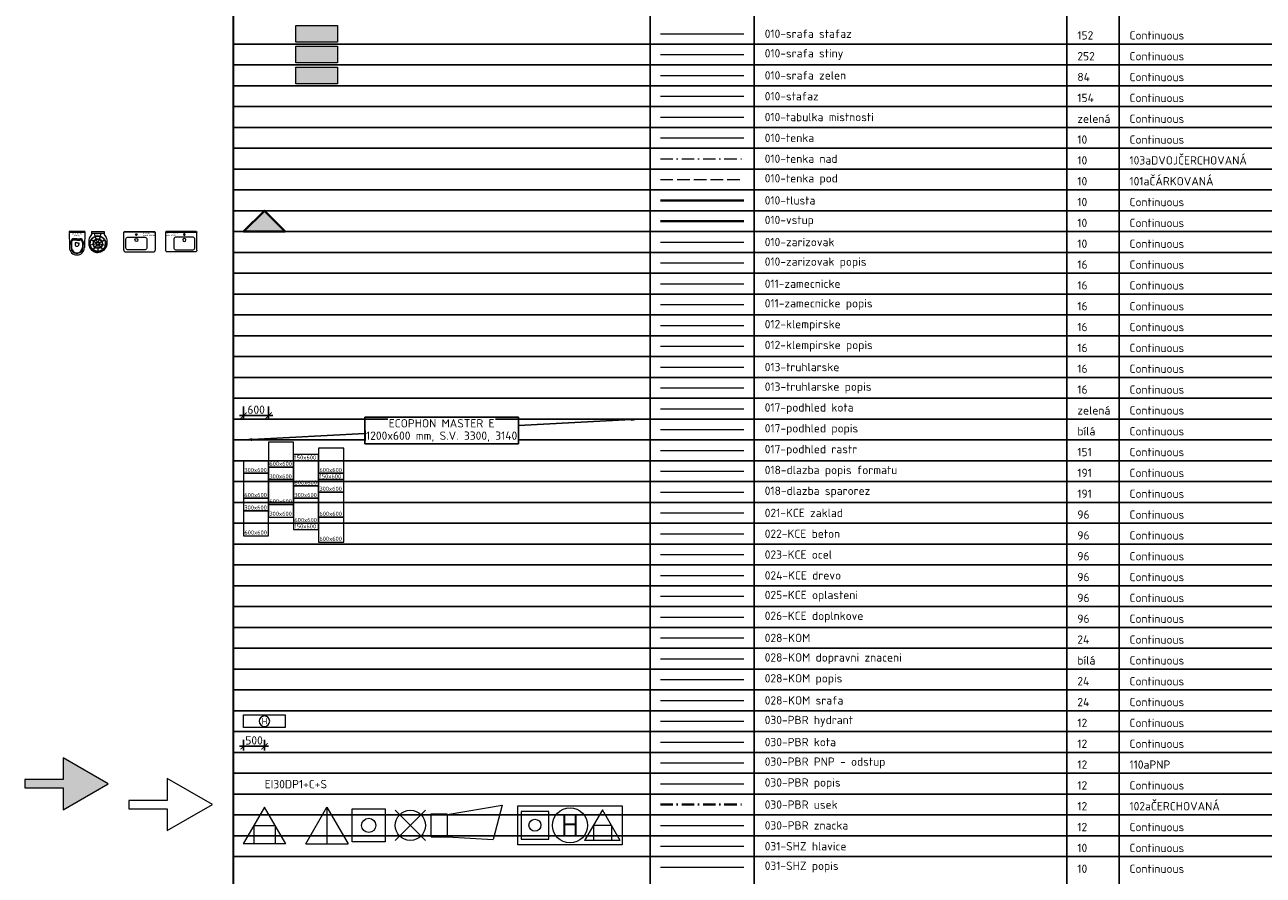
# Model space of a CAD drawing. Header units: millimetres. Extents: x -15250 to 1651995, y -140807 to 78716.
# Tile 29 of 45: x -15250 to 14459, y -36696 to -16285. Entities that reach past the tile are written whole.
import ezdxf

# ---------------------------------------------------------------- set-up
doc = ezdxf.new("R2010")
doc.units = ezdxf.units.MM
doc.header["$LTSCALE"] = 100
doc.header["$PDMODE"] = 3
doc.header["$PDSIZE"] = 150
doc.linetypes.add('0101aČÁRKOVANÁ', pattern=[4, 3, -1])
doc.linetypes.add('0102aČERCHOVANÁ', pattern=[5.1, 3, -1, 0.1, -1])
doc.layers.get('Defpoints').update_dxf_attribs({"lineweight": 9})
for name, color, linetype, lineweight, transparency in [('010-srafa stafaz', 152, 'Continuous', 9, 0.5), ('010-srafa stiny', 252, 'Continuous', 9, 0.5), ('010-srafa zelen', 84, 'Continuous', 9, 0.5)]:
    doc.layers.add(name, color=color, linetype=linetype, lineweight=lineweight, transparency=transparency)
for name, color, linetype, lineweight in [('010-stafaz', 154, 'Continuous', 9), ('010-tabulka mistnosti', 3, 'Continuous', 9), ('010-tenka', 10, 'Continuous', 15), ('010-tenka nad', 10, '0102aČERCHOVANÁ', 15), ('010-tenka pod', 10, '0101aČÁRKOVANÁ', 15), ('010-tlusta', 10, 'Continuous', 40), ('010-vstup', 10, 'Continuous', 40), ('010-zarizovak', 10, 'Continuous', 9), ('010-zarizovak popis', 16, 'Continuous', 9), ('011-zamecnicke', 16, 'Continuous', 15), ('011-zamecnicke popis', 16, 'Continuous', 9), ('012-klempirske', 12, 'Continuous', 15), ('012-klempirske popis', 3, 'Continuous', 9), ('013-truhlarske', 12, 'Continuous', 15), ('013-truhlarske popis', 16, 'Continuous', 9), ('017-podhled kota', 3, 'Continuous', 9), ('017-podhled popis', 7, 'Continuous', 9), ('017-podhled rastr', 151, 'Continuous', 15), ('018-dlazba popis formatu', 191, 'Continuous', 9), ('018-dlazba sparorez', 191, 'Continuous', 15), ('021-KCE zaklad', 96, 'Continuous', 15), ('022-KCE beton', 96, 'Continuous', 15), ('023-KCE ocel', 170, 'Continuous', 15), ('024-KCE drevo', 96, 'Continuous', 15), ('025-KCE oplasteni', 96, 'Continuous', 15), ('026-KCE doplnkove', 96, 'Continuous', 15), ('028-KOM', 24, 'Continuous', 15), ('028-KOM dorpavni zmaceni', 7, 'Continuous', 15), ('028-KOM popis', 24, 'Continuous', 9), ('028-KOM srafa', 24, 'Continuous', 9), ('030-PBR hydrant', 12, 'Continuous', 15), ('030-PBR kota', 12, 'Continuous', 9), ('030-PBR PNP - odstup', 12, '0110aPNP', 15), ('030-PBR popis', 12, 'Continuous', 9), ('030-PBR usek', 12, '0102aČERCHOVANÁ', 40), ('030-PBR znacka', 12, 'Continuous', 15), ('031-SHZ hlavice', 10, 'Continuous', 15), ('031-SHZ popis', 10, 'Continuous', 15)]:
    doc.layers.add(name, color=color, linetype=linetype, lineweight=lineweight)
doc.styles.add('ISOCPEUR', font='isocpeur.ttf')
doc.styles.get("Standard").update_dxf_attribs({"font": 'isocpeur.ttf'})
doc.linetypes.add('0110aPNP', pattern='A,6,-1,["PNP",Standard,S=2.5,R=0,X=0,Y=-1],-6,6', length=19)
doc.dimstyles.new('100b', dxfattribs={"dimscale": 100, "dimtxt": 2, "dimasz": 2, "dimexe": 1, "dimexo": 1, "dimgap": 1, "dimtad": 1, "dimdec": 0, "dimrnd": 1, "dimzin": 0, "dimdsep": 46, "dimtxsty": 'Standard', "dimblk": 'ARCHTICK', "dimcen": -0.09, "dimdle": 1, "dimclrd": 256, "dimclre": 256, "dimclrt": 3, "dimadec": 0, "dimazin": 0, "dimtfac": 1, "dimtdec": 0, "dimtix": 1, "dimtmove": 2, "dimatfit": 3, "dimfxl": 1, "dimtolj": 1, "dimtzin": 0, "dimarcsym": 0})
doc.dimstyles.new('TSUNAMI_100', dxfattribs={"dimscale": 100, "dimtxt": 2, "dimasz": 1.5, "dimexe": 1, "dimexo": 2, "dimgap": 0.4, "dimtad": 1, "dimdec": 0, "dimrnd": 5, "dimzin": 0, "dimtxsty": 'ISOCPEUR', "dimblk1": 'ARCHTICK', "dimblk2": 'ARCHTICK', "dimsah": 1, "dimcen": 0.09, "dimdle": 1, "dimclrd": 256, "dimclre": 256, "dimclrt": 256, "dimadec": 0, "dimazin": 0, "dimtfac": 1, "dimtdec": 0, "dimtix": 1, "dimtmove": 1, "dimatfit": 3, "dimfxlon": 1, "dimtfill": 1, "dimtolj": 1, "dimtzin": 0, "dimarcsym": 0})

# ---------------------------------------------------------------- blocks, each defined once
blk = doc.blocks.new('*D35')
at = {"layer": '017-podhled popis', "lineweight": -2, "transparency": 16777216}
for p, q in [((-700, -25761), (-3410, -25903)), ((-9800, -26239), (-7090, -26097))]:
    blk.add_line(p, q, dxfattribs=at)
at = {"layer": '017-podhled popis', "transparency": 16777216}
for points in [[(-701, -25727), (-698, -25794), (-500, -25750)], [(-9802, -26206), (-9799, -26273), (-10000, -26250)]]:
    blk.add_solid(points, dxfattribs=at)
at = {"layer": 'Defpoints', "color": 0, "transparency": 16777216}
for p in [(-500, -25750), (-500, -25750), (-10000, -26250)]:
    blk.add_point(p, dxfattribs=at)
at = {"layer": '017-podhled popis', "transparency": 16777216, "insert": (-5250, -25850), "char_height": 200, "attachment_point": 5, "bg_fill": 3, "box_fill_scale": 1.1, "bg_fill_color": 256, "bg_fill_true_color": 13158600, "bg_fill_transparency": 0}
blk.add_mtext('\\A1;ECOPHON MASTER E', dxfattribs=at)
at = {"layer": '017-podhled popis', "lineweight": -2, "transparency": 16777216}
blk.add_line((-3410, -25700), (-7090, -25700), dxfattribs=at)
at = {"layer": '017-podhled popis', "transparency": 16777216, "insert": (-5250, -26170), "char_height": 200, "attachment_point": 5, "bg_fill": 3, "box_fill_scale": 1.1, "bg_fill_color": 256, "bg_fill_true_color": 13158600, "bg_fill_transparency": 0}
blk.add_mtext('\\A1;1200x600 mm, S.V. 3300, 3140', dxfattribs=at)
at = {"layer": '017-podhled popis', "lineweight": -2, "transparency": 16777216}
for p, q in [((-7090, -25700), (-7090, -26340)), ((-3410, -26340), (-3410, -25700)), ((-7090, -26340), (-3410, -26340))]:
    blk.add_line(p, q, dxfattribs=at)
blk = doc.blocks.new('_ARCHTICK')
at = {"color": 0, "linetype": 'ByBlock', "const_width": 0.15}
blk.add_lwpolyline([(-0.5, -0.5), (0.5, 0.5)], dxfattribs=at)
blk = doc.blocks.new('*D36')
at = {"layer": '017-podhled kota', "lineweight": -2, "transparency": 16777216}
for p, q in [((-10000, -25450), (-10000, -25762)), ((-9400, -25450), (-9400, -25762)), ((-10100, -25662), (-9300, -25662))]:
    blk.add_line(p, q, dxfattribs=at)
at = {"layer": 'Defpoints', "color": 0, "transparency": 16777216}
for p in [(-10000, -25250), (-9400, -25250)]:
    blk.add_point(p, dxfattribs=at)
at = {"layer": '017-podhled kota', "lineweight": -2, "transparency": 16777216, "xscale": 150, "yscale": 150, "zscale": 150, "rotation": 180}
blk.add_blockref('_ARCHTICK', (-10000, -25662), dxfattribs=at)
at = {"layer": '017-podhled kota', "lineweight": -2, "transparency": 16777216, "xscale": 150, "yscale": 150, "zscale": 150}
blk.add_blockref('_ARCHTICK', (-9400, -25662), dxfattribs=at)
at = {"layer": '017-podhled kota', "transparency": 16777216, "insert": (-9700, -25522), "char_height": 200, "attachment_point": 5, "style": 'ISOCPEUR', "bg_fill": 3, "box_fill_scale": 1.1, "bg_fill_color": 256, "bg_fill_true_color": 13158600, "bg_fill_transparency": 0}
blk.add_mtext('\\A1;600', dxfattribs=at)
at = {"layer": 'Defpoints', "color": 0, "transparency": 16777216}
blk.add_point((-9400, -25662), dxfattribs=at)
blk = doc.blocks.new('hydrant')
blk.add_circle((0, 0), 250)
at = {"insert": (0, 0), "char_height": 300, "attachment_point": 5}
blk.add_mtext_dynamic_manual_height_columns('H', width=177.5, gutter_width=12.5, heights=[0], dxfattribs=at)
blk = doc.blocks.new('*D37')
at = {"layer": '030-PBR kota', "lineweight": -2, "transparency": 16777216}
for p, q in [((-10000, -33450), (-10000, -33700)), ((-9500, -33450), (-9500, -33700)), ((-10100, -33600), (-9400, -33600))]:
    blk.add_line(p, q, dxfattribs=at)
at = {"layer": '030-PBR kota', "lineweight": -2, "transparency": 16777216, "xscale": 150, "yscale": 150, "zscale": 150, "rotation": 180}
blk.add_blockref('_ARCHTICK', (-10000, -33600), dxfattribs=at)
at = {"layer": '030-PBR kota', "lineweight": -2, "transparency": 16777216, "xscale": 150, "yscale": 150, "zscale": 150}
blk.add_blockref('_ARCHTICK', (-9500, -33600), dxfattribs=at)
at = {"layer": '030-PBR kota', "transparency": 16777216, "insert": (-9750, -33460), "char_height": 200, "attachment_point": 5, "style": 'ISOCPEUR', "bg_fill": 3, "box_fill_scale": 1.1, "bg_fill_color": 256, "bg_fill_true_color": 13158600, "bg_fill_transparency": 0}
blk.add_mtext('\\A1;500', dxfattribs=at)
at = {"layer": 'Defpoints', "color": 0, "transparency": 16777216}
for p in [(-10000, -33250), (-9500, -33250), (-9500, -33600)]:
    blk.add_point(p, dxfattribs=at)
blk = doc.blocks.new('Tlačítko EPS')
at = {"color": 0}
for p, q in [((-198, -198), (-198, 198)), ((-198, 198), (198, 198)), ((198, 198), (198, -198)), ((198, -198), (-198, -198))]:
    blk.add_line(p, q, dxfattribs=at)
blk.add_circle((0, 0), 84.9, dxfattribs=at)
blk = doc.blocks.new('sirena')
at = {"color": 0}
for p, q in [((193, 131), (853, 243)), ((853, 243), (745, -168)), ((0, -138), (0, 138)), ((0, 138), (193, 138)), ((193, 131), (193, -138)), ((0, -138), (193, -138)), ((193, -138), (745, -168))]:
    blk.add_line(p, q, dxfattribs=at)
blk = doc.blocks.new('Nouzové osvětlení')
at = {"color": 0}
for p, q in [((182, 182), (-182, -182)), ((182, -182), (-182, 182))]:
    blk.add_line(p, q, dxfattribs=at)
blk.add_circle((0, 0), 181, dxfattribs=at)
blk = doc.blocks.new('PHP snehovy')
at = {"color": 0}
for p, q in [((-255, -441), (0, 0)), ((0, 0), (255, -441)), ((0, 0), (0, -441)), ((-255, -441), (255, -441))]:
    blk.add_line(p, q, dxfattribs=at)
blk = doc.blocks.new('PHP práškový')
at = {"color": 0}
for p, q in [((-255, -441), (0, 0)), ((0, 0), (255, -441)), ((-127, -221), (-127, -441)), ((127, -221), (-127, -221)), ((127, -221), (127, -441)), ((-255, -441), (255, -441))]:
    blk.add_line(p, q, dxfattribs=at)
blk = doc.blocks.new('montana')
for p, q in [((77, 806), (77, 142)), ((742, 806), (77, 806)), ((742, 142), (742, 806)), ((2029, 845), (1601, 104)), ((2457, 104), (2029, 845)), ((1815, 474), (1815, 104)), ((1815, 474), (2243, 474)), ((2243, 474), (2243, 104)), ((77, 142), (742, 142)), ((2457, 104), (1601, 104))]:
    blk.add_line(p, q)
blk.add_lwpolyline([(2504, 0), (0, 0), (0, 939), (2504, 939)], close=True)
for centre, radius in [((409, 474), 143), ((1252, 469), 420)]:
    blk.add_circle(centre, radius)
at = {"insert": (1252, 469), "char_height": 500, "attachment_point": 5}
blk.add_mtext_dynamic_manual_height_columns('H', width=346.97, gutter_width=12.5, heights=[0], dxfattribs=at)
blk = doc.blocks.new('JIKA Cubito asym 75')
at = {"color": 0, "linetype": 'ByBlock', "lineweight": -2}
for p, q in [((375, -12), (-375, -12)), ((-335, -485), (335, -485))]:
    blk.add_line(p, q, dxfattribs=at)
for points in [[(-363, 0), (363, 0)], [(-375, -445), (-375, -12)], [(375, -12), (375, -445)]]:
    blk.add_lwpolyline(points, dxfattribs=at)
blk.add_lwpolyline([(-325, -395), (-325, -175, -0.414214), (-285, -135), (135, -135, -0.414214), (175, -175), (175, -395, -0.414214), (135, -435), (-285, -435, -0.414214)], format="xyb", close=True, dxfattribs=at)
for centre, radius in [((-75, -200), 35.1), ((-75, -70), 20.5), ((-75, -70), 17.5)]:
    blk.add_circle(centre, radius, dxfattribs=at)
for centre, radius, start, end in [((-363, -12), 12, 90, 180), ((363, -12), 12, 360, 90), ((-335, -445), 40, 179.9999, 270), ((335, -445), 40, 270, 0.0001)]:
    blk.add_arc(centre, radius, start, end, dxfattribs=at)
blk = doc.blocks.new('WC Jika Mio')
at = {"color": 0, "linetype": 'ByBlock', "lineweight": -2}
for p, q in [((-187, 0), (-180, -383)), ((187, 0), (-187, 0)), ((-180, 0), (-180, -23)), ((187, 0), (180, -383)), ((180, 0), (180, -23)), ((180, -23), (-180, -23)), ((-145, -247), (-143, -383)), ((-132, -262), (-130, -382)), ((0, -201), (-72, -201)), ((0, -170), (-69, -170)), ((-45, -269), (-45, -306)), ((0, -268), (-44, -268)), ((0, -170), (69, -170)), ((0, -201), (72, -201)), ((0, -268), (44, -268)), ((45, -269), (45, -306)), ((132, -262), (130, -382)), ((145, -247), (143, -383))]:
    blk.add_line(p, q, dxfattribs=at)
for centre, radius, start, end in [((-69, -246), 76, 90, 181.0487), ((-72, -261), 60, 90, 180.5216), ((-44, -269), 1, 90, 180), ((44, -269), 1, 0, 90), ((69, -246), 76, 358.9513, 90), ((72, -261), 60, 359.4784, 90), ((0, -380), 180, 180, 270), ((0, -380), 143, 180, 270), ((0, -380), 130, 180, 270), ((0, -306), 45.4, 180, 270), ((0, -306), 45.4, 270, 0), ((0, -380), 143, 270, 0), ((0, -380), 130, 270, 0), ((0, -380), 180, 270, 0)]:
    blk.add_arc(centre, radius, start, end, dxfattribs=at)
blk = doc.blocks.new('vylevka JIKA Mira 851049')
at = {"color": 0, "linetype": 'ByBlock', "lineweight": -2}
for p, q in [((-32, -295, 3), (-186, -322, 3)), ((-28, -273, 3), (-163, -195, 3)), ((-63, -117, 3), (-73, -57, 26)), ((-11, -259, 3), (-63, -117, 3)), ((11, -259, 3), (63, -117, 3)), ((28, -273, 3), (163, -195, 3)), ((32, -295, 3), (186, -322, 3)), ((63, -117, 3), (73, -57, 26)), ((151, -1, 0), (151, -2, -2)), ((-21, -315, 3), (-121, -434, 3)), ((0, -322, 3), (0, -478, 3)), ((21, -315, 3), (121, -434, 3))]:
    blk.add_line(p, q, dxfattribs=at)
for points, elevation in [([(-150, 0), (-151, -2), (-152, -10), (-151, -28), (-150, -45), (-150, -57), (-153, -68), (-167, -89), (-184, -113), (-198, -140), (-208, -167), (-214, -195), (-217, -220), (-218, -240), (-218, -257), (-217, -274), (-217, -292), (-215, -309), (-213, -325), (-210, -342), (-203, -362), (-190, -388), (-172, -416), (-149, -442), (-122, -463), (-93, -480), (-63, -491), (-31, -497), (0, -499)], -1), ([(150, 0), (151, -2), (152, -10), (151, -28), (150, -45), (150, -57), (153, -68), (167, -89), (184, -113), (198, -140), (208, -167), (214, -195), (217, -220), (218, -240), (218, -257), (217, -274), (217, -292), (215, -309), (213, -325), (210, -342), (203, -362), (190, -388), (172, -416), (149, -442), (122, -463), (93, -480), (63, -491), (31, -497), (0, -499)], -1), ([(-151, -34), (150, -34)], -3), ([(151, -2), (152, -10)], -2)]:
    blk.add_lwpolyline(points, dxfattribs=dict(at, elevation=elevation))
blk.add_lwpolyline([(-150, 0), (150, 0)], dxfattribs=at)
for radius in [189, 180, 115, 107, 41, 32.8]:
    blk.add_circle((0, -289, 3), radius, dxfattribs=at)

msp = doc.modelspace()

# ---------------------------------------------------------------- hatches: boundary and pattern name
at = {"layer": '010-srafa stafaz'}
h = msp.add_hatch(color=256, dxfattribs=at)
h.dxf.hatch_style = 1
h.paths.add_polyline_path([(-8750, -16300), (-7750, -16300), (-7750, -16700), (-8750, -16700)])
at = {"layer": '010-srafa stiny'}
h = msp.add_hatch(color=256, dxfattribs=at)
h.dxf.hatch_style = 1
h.paths.add_polyline_path([(-8750, -16800), (-7750, -16800), (-7750, -17200), (-8750, -17200)])
at = {"layer": '010-srafa zelen'}
h = msp.add_hatch(color=256, dxfattribs=at)
h.dxf.hatch_style = 1
h.paths.add_polyline_path([(-8750, -17300), (-7750, -17300), (-7750, -17700), (-8750, -17700)])
at = {"layer": '010-vstup', "ltscale": 25}
h = msp.add_hatch(color=256, dxfattribs=at)
h.dxf.hatch_style = 1
h.paths.add_polyline_path([(-9000, -21250), (-9500, -20750), (-10000, -21250)])
at = {"layer": '030-PBR znacka'}
h = msp.add_hatch(color=256, dxfattribs=at)
h.dxf.hatch_style = 1
h.paths.add_polyline_path([(-15250, -34600), (-14332.5, -34600), (-14332.5, -35125), (-13250, -34500), (-14332.5, -33875), (-14332.5, -34400), (-15250, -34400)])

# ---------------------------------------------------------------- linework, layer by layer
at = {"lineweight": 30}
msp.add_line((-10250, 750), (-10250, -140250), dxfattribs=at)
for p, q in [((-250, 750), (-250, -140250)), ((2250, 750), (2250, -140250)), ((9750, 750), (9750, -140250)), ((11000, 750), (11000, -140250)), ((-10250, -16750), (32000, -16750)), ((-10250, -17250), (32000, -17250)), ((-10250, -17750), (32000, -17750)), ((-10250, -18250), (32000, -18250)), ((-10250, -18750), (32000, -18750)), ((-10250, -19250), (32000, -19250)), ((-10250, -19750), (32000, -19750)), ((-10250, -20250), (32000, -20250)), ((-10250, -20750), (32000, -20750)), ((-10250, -21250), (32000, -21250)), ((-10250, -21750), (32000, -21750)), ((-10250, -22250), (32000, -22250)), ((-10250, -22750), (32000, -22750)), ((-10250, -23250), (32000, -23250)), ((-10250, -23750), (32000, -23750)), ((-10250, -24250), (32000, -24250)), ((-10250, -24750), (32000, -24750)), ((-10250, -25250), (32000, -25250)), ((-10250, -25750), (32000, -25750)), ((-10250, -26250), (32000, -26250)), ((-10250, -26750), (32000, -26750)), ((-10250, -27250), (32000, -27250)), ((-10250, -27750), (32000, -27750)), ((-10250, -28250), (32000, -28250)), ((-10250, -28750), (32000, -28750)), ((-10250, -29250), (32000, -29250)), ((-10250, -29750), (32000, -29750)), ((-10250, -30250), (32000, -30250)), ((-10250, -30750), (32000, -30750)), ((-10250, -31250), (32000, -31250)), ((-10250, -31750), (32000, -31750)), ((-10250, -32250), (32000, -32250)), ((-10250, -32750), (32000, -32750)), ((-10250, -33250), (32000, -33250)), ((-10250, -33750), (32000, -33750)), ((-10250, -34250), (32000, -34250)), ((-10250, -34750), (32000, -34750)), ((-10250, -35250), (32000, -35250)), ((-10250, -35750), (32000, -35750)), ((-10250, -36250), (32000, -36250))]:
    msp.add_line(p, q)
at = {"layer": '010-srafa stafaz'}
msp.add_lwpolyline([(-8750, -16300), (-7750, -16300), (-7750, -16700), (-8750, -16700)], close=True, dxfattribs=at)
msp.add_lwpolyline([(0, -16500), (2000, -16500)], dxfattribs=at)
at = {"layer": '010-srafa stiny'}
msp.add_lwpolyline([(-8750, -16800), (-7750, -16800), (-7750, -17200), (-8750, -17200)], close=True, dxfattribs=at)
msp.add_lwpolyline([(0, -17000), (2000, -17000)], dxfattribs=at)
at = {"layer": '010-srafa zelen'}
msp.add_lwpolyline([(-8750, -17300), (-7750, -17300), (-7750, -17700), (-8750, -17700)], close=True, dxfattribs=at)
msp.add_lwpolyline([(0, -17500), (2000, -17500)], dxfattribs=at)
at = {"layer": '010-stafaz'}
msp.add_lwpolyline([(0, -18000), (2000, -18000)], dxfattribs=at)
at = {"layer": '010-tabulka mistnosti'}
msp.add_lwpolyline([(0, -18500), (2000, -18500)], dxfattribs=at)
at = {"layer": '010-tenka'}
msp.add_lwpolyline([(0, -19000), (2000, -19000)], dxfattribs=at)
at = {"layer": '010-tenka nad'}
msp.add_lwpolyline([(0, -19500), (2000, -19500)], dxfattribs=at)
at = {"layer": '010-tenka pod'}
msp.add_lwpolyline([(0, -20000), (2000, -20000)], dxfattribs=at)
at = {"layer": '010-tlusta'}
msp.add_lwpolyline([(0, -20500), (2000, -20500)], dxfattribs=at)
at = {"layer": '010-vstup', "ltscale": 25}
msp.add_lwpolyline([(-9000, -21250), (-9500, -20750), (-10000, -21250)], close=True, dxfattribs=at)
at = {"layer": '010-vstup'}
msp.add_lwpolyline([(0, -21000), (2000, -21000)], dxfattribs=at)
at = {"layer": '010-zarizovak'}
msp.add_lwpolyline([(0, -21500), (2000, -21500)], dxfattribs=at)
at = {"layer": '010-zarizovak popis'}
msp.add_lwpolyline([(0, -22000), (2000, -22000)], dxfattribs=at)
at = {"layer": '011-zamecnicke'}
msp.add_lwpolyline([(0, -22500), (2000, -22500)], dxfattribs=at)
at = {"layer": '011-zamecnicke popis'}
msp.add_lwpolyline([(0, -23000), (2000, -23000)], dxfattribs=at)
at = {"layer": '012-klempirske'}
msp.add_lwpolyline([(0, -23500), (2000, -23500)], dxfattribs=at)
at = {"layer": '012-klempirske popis'}
msp.add_lwpolyline([(0, -24000), (2000, -24000)], dxfattribs=at)
at = {"layer": '013-truhlarske'}
msp.add_lwpolyline([(0, -24500), (2000, -24500)], dxfattribs=at)
at = {"layer": '013-truhlarske popis'}
msp.add_lwpolyline([(0, -25000), (2000, -25000)], dxfattribs=at)
at = {"layer": '017-podhled kota'}
msp.add_lwpolyline([(0, -25500), (2000, -25500)], dxfattribs=at)
at = {"layer": '017-podhled popis'}
msp.add_lwpolyline([(0, -26000), (2000, -26000)], dxfattribs=at)
at = {"layer": '017-podhled rastr'}
msp.add_lwpolyline([(0, -26500), (2000, -26500)], dxfattribs=at)
at = {"layer": '018-dlazba popis formatu'}
msp.add_lwpolyline([(0, -27000), (2000, -27000)], dxfattribs=at)
at = {"layer": '018-dlazba sparorez'}
for points in [[(-9400, -27800), (-8800, -27800), (-8800, -27200), (-9400, -27200)], [(-8200, -27500), (-7600, -27500), (-7600, -27200), (-8200, -27200)], [(-8800, -27650), (-8200, -27650), (-8200, -27350), (-8800, -27350)], [(-8200, -28100), (-7600, -28100), (-7600, -27500), (-8200, -27500)], [(-10000, -27950), (-9400, -27950), (-9400, -27650), (-10000, -27650)], [(-9400, -28100), (-8800, -28100), (-8800, -27800), (-9400, -27800)], [(-8800, -28250), (-8200, -28250), (-8200, -27650), (-8800, -27650)], [(-10000, -28550), (-9400, -28550), (-9400, -27950), (-10000, -27950)], [(-8200, -28700), (-7600, -28700), (-7600, -28100), (-8200, -28100)], [(-8800, -28400), (-8200, -28400), (-8200, -28250), (-8800, -28250)]]:
    msp.add_lwpolyline(points, close=True, dxfattribs=at)
msp.add_lwpolyline([(0, -27500), (2000, -27500)], dxfattribs=at)
at = {"layer": '021-KCE zaklad'}
msp.add_lwpolyline([(0, -28000), (2000, -28000)], dxfattribs=at)
at = {"layer": '022-KCE beton'}
msp.add_lwpolyline([(0, -28500), (2000, -28500)], dxfattribs=at)
at = {"layer": '023-KCE ocel'}
msp.add_lwpolyline([(0, -29000), (2000, -29000)], dxfattribs=at)
at = {"layer": '024-KCE drevo'}
msp.add_lwpolyline([(0, -29500), (2000, -29500)], dxfattribs=at)
at = {"layer": '025-KCE oplasteni'}
msp.add_lwpolyline([(0, -30000), (2000, -30000)], dxfattribs=at)
at = {"layer": '026-KCE doplnkove'}
msp.add_lwpolyline([(0, -30500), (2000, -30500)], dxfattribs=at)
at = {"layer": '028-KOM'}
msp.add_lwpolyline([(0, -31000), (2000, -31000)], dxfattribs=at)
at = {"layer": '028-KOM dorpavni zmaceni'}
msp.add_lwpolyline([(0, -31500), (2000, -31500)], dxfattribs=at)
at = {"layer": '028-KOM popis'}
msp.add_lwpolyline([(0, -32000), (2000, -32000)], dxfattribs=at)
at = {"layer": '028-KOM srafa'}
msp.add_lwpolyline([(0, -32500), (2000, -32500)], dxfattribs=at)
at = {"layer": '030-PBR hydrant'}
msp.add_lwpolyline([(-9000, -32850), (-9000, -33150), (-10000, -33150), (-10000, -32850)], close=True, dxfattribs=at)
msp.add_lwpolyline([(0, -33000), (2000, -33000)], dxfattribs=at)
at = {"layer": '030-PBR kota'}
msp.add_lwpolyline([(0, -33500), (2000, -33500)], dxfattribs=at)
at = {"layer": '030-PBR PNP - odstup'}
msp.add_lwpolyline([(0, -34000), (2000, -34000)], dxfattribs=at)
at = {"layer": '030-PBR popis'}
msp.add_lwpolyline([(0, -34500), (2000, -34500)], dxfattribs=at)
at = {"layer": '030-PBR usek'}
msp.add_lwpolyline([(0, -35000), (2000, -35000)], dxfattribs=at)
at = {"layer": '030-PBR znacka'}
for points in [[(-15250, -34600), (-14332.5, -34600), (-14332.5, -35125), (-13250, -34500), (-14332.5, -33875), (-14332.5, -34400), (-15250, -34400)], [(-12750, -35100), (-11832.5, -35100), (-11832.5, -35625), (-10750, -35000), (-11832.5, -34375), (-11832.5, -34900), (-12750, -34900)]]:
    msp.add_lwpolyline(points, close=True, dxfattribs=at)
msp.add_lwpolyline([(0, -35500), (2000, -35500)], dxfattribs=at)
at = {"layer": '031-SHZ hlavice'}
msp.add_lwpolyline([(0, -36000), (2000, -36000)], dxfattribs=at)
at = {"layer": '031-SHZ popis'}
msp.add_lwpolyline([(0, -36500), (2000, -36500)], dxfattribs=at)

# ---------------------------------------------------------------- block references
at = {"layer": '010-zarizovak'}
for name, p in [('WC Jika Mio', (-13997.9, -21250)), ('vylevka JIKA Mira 851049', (-13497.9, -21250)), ('JIKA Cubito asym 75', (-12497.9, -21250))]:
    msp.add_blockref(name, p, dxfattribs=at)
at = {"layer": '010-zarizovak', "xscale": -1}
msp.add_blockref('JIKA Cubito asym 75', (-11497.9, -21250), dxfattribs=at)
at = {"layer": '030-PBR hydrant', "xscale": -0.5039979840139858, "yscale": 0.5039979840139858, "zscale": 0.5039979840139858, "rotation": 180}
msp.add_blockref('hydrant', (-9500, -33000), dxfattribs=at)
at = {"layer": '030-PBR znacka'}
for name, p, xscale, yscale, zscale in [('sirena', (-5500, -35500), 1.999992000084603, 1.999992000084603, 1.999992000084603), ('PHP práškový', (-9500, -35058.9), -1.999992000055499, 1.999992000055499, 1.999992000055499), ('PHP snehovy', (-8000, -35058.9), 2, 2, 2), ('Tlačítko EPS', (-7000, -35500), 1.999600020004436, 1.999600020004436, 1.999600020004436)]:
    msp.add_blockref(name, p, dxfattribs=dict(at, xscale=xscale, yscale=yscale, zscale=zscale))
msp.add_blockref('montana', (-3421.9, -35969.3), dxfattribs=at)
at = {"layer": '030-PBR znacka', "xscale": 2, "yscale": 2, "zscale": 2, "rotation": 180}
msp.add_blockref('Nouzové osvětlení', (-6000, -35500), dxfattribs=at)

# ---------------------------------------------------------------- texts
at = {"char_height": 200, "attachment_point": 4}
for s, width, insert in [('Continuous', 1282, (11250, -16539.9)), ('Continuous', 1282, (11250, -17039.9)), ('Continuous', 1282, (11250, -17539.9)), ('Continuous', 1282, (11250, -18039.9)), ('Continuous', 1282, (11250, -18539.9)), ('Continuous', 1282, (11250, -19039.9)), ('103aDVOJČERCHOVANÁ', 2722, (11250, -19539.9)), ('101aČÁRKOVANÁ', 1962, (11250, -20039.9)), ('Continuous', 1282, (11250, -20539.9)), ('Continuous', 1282, (11250, -21039.9)), ('Continuous', 1282, (11250, -21539.9)), ('Continuous', 1282, (11250, -22039.9)), ('Continuous', 1282, (11250, -22539.9)), ('Continuous', 1282, (11250, -23039.9)), ('Continuous', 1282, (11250, -23539.9)), ('Continuous', 1282, (11250, -24039.9)), ('Continuous', 1282, (11250, -24539.9)), ('Continuous', 1282, (11250, -25039.9)), ('Continuous', 1282, (11250, -25539.9)), ('Continuous', 1282, (11250, -26039.9)), ('Continuous', 1282, (11250, -26539.9)), ('Continuous', 1282, (11250, -27039.9)), ('Continuous', 1282, (11250, -27539.9)), ('Continuous', 1282, (11250, -28039.9)), ('Continuous', 1282, (11250, -28539.9)), ('Continuous', 1282, (11250, -29039.9)), ('Continuous', 1282, (11250, -29539.9)), ('Continuous', 1282, (11250, -30039.9)), ('Continuous', 1282, (11250, -30539.9)), ('Continuous', 1282, (11250, -31039.9)), ('Continuous', 1282, (11250, -31539.9)), ('Continuous', 1282, (11250, -32039.9)), ('Continuous', 1282, (11250, -32539.9)), ('Continuous', 1282, (11250, -33039.9)), ('Continuous', 1282, (11250, -33539.9)), ('110aPNP', 942, (11250, -34039.9)), ('Continuous', 1282, (11250, -34539.9)), ('102aČERCHOVANÁ', 2102, (11250, -35039.9)), ('Continuous', 1282, (11250, -35539.9)), ('Continuous', 1282, (11250, -36039.9)), ('Continuous', 1282, (11250, -36539.9))]:
    msp.add_mtext_dynamic_manual_height_columns(s, width=width, gutter_width=12.5, heights=[0], dxfattribs=dict(at, insert=insert))
at = {"layer": '010-srafa stafaz', "char_height": 200, "attachment_point": 4}
for s, width, insert in [('010-srafa stafaz', 2082, (2500, -16500)), ('152', 362, (10000, -16539.9))]:
    msp.add_mtext_dynamic_manual_height_columns(s, width=width, gutter_width=12.5, heights=[0], dxfattribs=dict(at, insert=insert))
at = {"layer": '010-srafa stiny', "char_height": 200, "attachment_point": 4}
for s, width, insert in [('010-srafa stiny', 1882, (2500, -17000)), ('252', 402, (10000, -17039.9))]:
    msp.add_mtext_dynamic_manual_height_columns(s, width=width, gutter_width=12.5, heights=[0], dxfattribs=dict(at, insert=insert))
at = {"layer": '010-srafa zelen', "char_height": 200, "attachment_point": 4}
for s, width, insert in [('010-srafa zelen', 1922, (2500, -17500)), ('84', 282, (10000, -17539.9))]:
    msp.add_mtext_dynamic_manual_height_columns(s, width=width, gutter_width=12.5, heights=[0], dxfattribs=dict(at, insert=insert))
at = {"layer": '010-stafaz', "char_height": 200, "attachment_point": 4}
for s, width, insert in [('010-stafaz', 1302, (2500, -18000)), ('154', 382, (10000, -18039.9))]:
    msp.add_mtext_dynamic_manual_height_columns(s, width=width, gutter_width=12.5, heights=[0], dxfattribs=dict(at, insert=insert))
at = {"layer": '010-tabulka mistnosti', "char_height": 200, "attachment_point": 4}
for s, width, insert in [('010-tabulka mistnosti', 2622, (2500, -18500)), ('zelená', 762, (10000, -18539.9))]:
    msp.add_mtext_dynamic_manual_height_columns(s, width=width, gutter_width=12.5, heights=[0], dxfattribs=dict(at, insert=insert))
at = {"layer": '010-tenka', "char_height": 200, "attachment_point": 4}
for s, width, insert in [('010-tenka', 1182, (2500, -19000)), ('10', 222, (10000, -19039.9))]:
    msp.add_mtext_dynamic_manual_height_columns(s, width=width, gutter_width=12.5, heights=[0], dxfattribs=dict(at, insert=insert))
at = {"layer": '010-tenka nad', "char_height": 200, "attachment_point": 4}
for s, width, insert in [('010-tenka nad', 1722, (2500, -19500)), ('10', 222, (10000, -19539.9))]:
    msp.add_mtext_dynamic_manual_height_columns(s, width=width, gutter_width=12.5, heights=[0], dxfattribs=dict(at, insert=insert))
at = {"layer": '010-tenka pod', "char_height": 200, "attachment_point": 4}
for s, width, insert in [('010-tenka pod', 1722, (2500, -20000)), ('10', 222, (10000, -20039.9))]:
    msp.add_mtext_dynamic_manual_height_columns(s, width=width, gutter_width=12.5, heights=[0], dxfattribs=dict(at, insert=insert))
at = {"layer": '010-tlusta', "char_height": 200, "attachment_point": 4}
for s, width, insert in [('010-tlusta', 1242, (2500, -20500)), ('10', 222, (10000, -20539.9))]:
    msp.add_mtext_dynamic_manual_height_columns(s, width=width, gutter_width=12.5, heights=[0], dxfattribs=dict(at, insert=insert))
at = {"layer": '010-vstup', "char_height": 200, "attachment_point": 4}
for s, width, insert in [('010-vstup', 1182, (2500, -21000)), ('10', 222, (10000, -21039.9))]:
    msp.add_mtext_dynamic_manual_height_columns(s, width=width, gutter_width=12.5, heights=[0], dxfattribs=dict(at, insert=insert))
at = {"layer": '010-zarizovak', "char_height": 200, "attachment_point": 4}
for s, width, insert in [('010-zarizovak', 1662, (2500, -21500)), ('10', 222, (10000, -21539.9))]:
    msp.add_mtext_dynamic_manual_height_columns(s, width=width, gutter_width=12.5, heights=[0], dxfattribs=dict(at, insert=insert))
at = {"layer": '010-zarizovak popis'}
for s, width, insert, char_height, attachment_point in [('\\A1;WC Jika Mio\\P820422 ', 213.3, (-13997.9, -21283), 30, 2), ('\\A1;VÝLEVKA Jika Mira\\P851049', 168.3, (-13498.2, -21294.2, -3.3), 30, 2), ('\\A1;Jika Cubito 75\\Ppravé, 812422', 255.3, (-12132.9, -21272), 30, 3), ('\\A1;Jika Cubito 75\\Plevé, 812421', 255.3, (-11862.9, -21272), 30, 1), ('010-zarizovak popis', 2402, (2500, -22000), 200, 4), ('16', 222, (10000, -22039.9), 200, 4)]:
    msp.add_mtext_dynamic_manual_height_columns(s, width=width, gutter_width=12.5, heights=[0], dxfattribs=dict(at, insert=insert, char_height=char_height, attachment_point=attachment_point))
at = {"layer": '011-zamecnicke', "char_height": 200, "attachment_point": 4}
for s, width, insert in [('011-zamecnicke', 1782, (2500, -22500)), ('16', 222, (10000, -22539.9))]:
    msp.add_mtext_dynamic_manual_height_columns(s, width=width, gutter_width=12.5, heights=[0], dxfattribs=dict(at, insert=insert))
at = {"layer": '011-zamecnicke popis', "char_height": 200, "attachment_point": 4}
for s, width, insert in [('011-zamecnicke popis', 2522, (2500, -23000)), ('16', 222, (10000, -23039.9))]:
    msp.add_mtext_dynamic_manual_height_columns(s, width=width, gutter_width=12.5, heights=[0], dxfattribs=dict(at, insert=insert))
at = {"layer": '012-klempirske', "char_height": 200, "attachment_point": 4}
for s, width, insert in [('012-klempirske', 1782, (2500, -23500)), ('16', 222, (10000, -23539.9))]:
    msp.add_mtext_dynamic_manual_height_columns(s, width=width, gutter_width=12.5, heights=[0], dxfattribs=dict(at, insert=insert))
at = {"layer": '012-klempirske popis', "char_height": 200, "attachment_point": 4}
for s, width, insert in [('012-klempirske popis', 2522, (2500, -24000)), ('16', 222, (10000, -24039.9))]:
    msp.add_mtext_dynamic_manual_height_columns(s, width=width, gutter_width=12.5, heights=[0], dxfattribs=dict(at, insert=insert))
at = {"layer": '013-truhlarske', "char_height": 200, "attachment_point": 4}
for s, width, insert in [('013-truhlarske', 1782, (2500, -24500)), ('16', 222, (10000, -24539.9))]:
    msp.add_mtext_dynamic_manual_height_columns(s, width=width, gutter_width=12.5, heights=[0], dxfattribs=dict(at, insert=insert))
at = {"layer": '013-truhlarske popis', "char_height": 200, "attachment_point": 4}
for s, width, insert in [('013-truhlarske popis', 2522, (2500, -25000)), ('16', 222, (10000, -25039.9))]:
    msp.add_mtext_dynamic_manual_height_columns(s, width=width, gutter_width=12.5, heights=[0], dxfattribs=dict(at, insert=insert))
at = {"layer": '017-podhled kota', "char_height": 200, "attachment_point": 4}
for s, width, insert in [('017-podhled kota', 2082, (2500, -25500)), ('zelená', 762, (10000, -25539.9))]:
    msp.add_mtext_dynamic_manual_height_columns(s, width=width, gutter_width=12.5, heights=[0], dxfattribs=dict(at, insert=insert))
at = {"layer": '017-podhled popis', "char_height": 200, "attachment_point": 4}
for s, width, insert in [('017-podhled popis', 2162, (2500, -26000)), ('bílá', 442, (10000, -26039.9))]:
    msp.add_mtext_dynamic_manual_height_columns(s, width=width, gutter_width=12.5, heights=[0], dxfattribs=dict(at, insert=insert))
at = {"layer": '017-podhled rastr', "char_height": 200, "attachment_point": 4}
for s, width, insert in [('017-podhled rastr', 2182, (2500, -26500)), ('151', 322, (10000, -26539.9))]:
    msp.add_mtext_dynamic_manual_height_columns(s, width=width, gutter_width=12.5, heights=[0], dxfattribs=dict(at, insert=insert))
at = {"layer": '018-dlazba popis formatu', "style": 'ISOCPEUR'}
for s, p in [('600x600', (-8782, -27321.5)), ('600x600', (-9982, -27621.5)), ('300x600', (-8782, -27621.5)), ('300x600', (-8182, -27471.5)), ('300x600', (-9982, -27921.5)), ('600x600', (-9382, -27771.5)), ('300x600', (-9382, -28071.5)), ('600x600', (-8782, -28221.5)), ('600x600', (-8182, -28071.5)), ('600x600', (-9982, -28521.5)), ('150x600', (-8782, -28371.5)), ('600x600', (-8182, -28671.5))]:
    msp.add_text(s, height=100, dxfattribs=at).set_placement(p)
at = {"layer": '018-dlazba popis formatu', "char_height": 200, "attachment_point": 4}
for s, width, insert in [('018-dlazba popis formatu', 3102, (2500, -27000)), ('191', 322, (10000, -27039.9))]:
    msp.add_mtext_dynamic_manual_height_columns(s, width=width, gutter_width=12.5, heights=[0], dxfattribs=dict(at, insert=insert))
at = {"layer": '018-dlazba sparorez', "char_height": 200, "attachment_point": 4}
for s, width, insert in [('018-dlazba sparorez', 2482, (2500, -27500)), ('191', 322, (10000, -27539.9))]:
    msp.add_mtext_dynamic_manual_height_columns(s, width=width, gutter_width=12.5, heights=[0], dxfattribs=dict(at, insert=insert))
at = {"layer": '021-KCE zaklad', "char_height": 200, "attachment_point": 4}
for s, width, insert in [('021-KCE zaklad', 1842, (2500, -28000)), ('96', 262, (10000, -28039.9))]:
    msp.add_mtext_dynamic_manual_height_columns(s, width=width, gutter_width=12.5, heights=[0], dxfattribs=dict(at, insert=insert))
at = {"layer": '022-KCE beton', "char_height": 200, "attachment_point": 4}
for s, width, insert in [('022-KCE beton', 1782, (2500, -28500)), ('96', 262, (10000, -28539.9))]:
    msp.add_mtext_dynamic_manual_height_columns(s, width=width, gutter_width=12.5, heights=[0], dxfattribs=dict(at, insert=insert))
at = {"layer": '023-KCE ocel', "char_height": 200, "attachment_point": 4}
for s, width, insert in [('023-KCE ocel', 1582, (2500, -29000)), ('96', 262, (10000, -29039.9))]:
    msp.add_mtext_dynamic_manual_height_columns(s, width=width, gutter_width=12.5, heights=[0], dxfattribs=dict(at, insert=insert))
at = {"layer": '024-KCE drevo', "char_height": 200, "attachment_point": 4}
for s, width, insert in [('024-KCE drevo', 1802, (2500, -29500)), ('96', 262, (10000, -29539.9))]:
    msp.add_mtext_dynamic_manual_height_columns(s, width=width, gutter_width=12.5, heights=[0], dxfattribs=dict(at, insert=insert))
at = {"layer": '025-KCE oplasteni', "char_height": 200, "attachment_point": 4}
for s, width, insert in [('025-KCE oplasteni', 2202, (2500, -30000)), ('96', 262, (10000, -30039.9))]:
    msp.add_mtext_dynamic_manual_height_columns(s, width=width, gutter_width=12.5, heights=[0], dxfattribs=dict(at, insert=insert))
at = {"layer": '026-KCE doplnkove', "char_height": 200, "attachment_point": 4}
for s, width, insert in [('026-KCE doplnkove', 2302, (2500, -30500)), ('96', 262, (10000, -30539.9))]:
    msp.add_mtext_dynamic_manual_height_columns(s, width=width, gutter_width=12.5, heights=[0], dxfattribs=dict(at, insert=insert))
at = {"layer": '028-KOM', "char_height": 200, "attachment_point": 4}
for s, width, insert in [('028-KOM', 1042, (2500, -31000)), ('24', 282, (10000, -31039.9))]:
    msp.add_mtext_dynamic_manual_height_columns(s, width=width, gutter_width=12.5, heights=[0], dxfattribs=dict(at, insert=insert))
at = {"layer": '028-KOM dorpavni zmaceni', "char_height": 200, "attachment_point": 4}
for s, width, insert in [('028-KOM dopravni znaceni', 3182, (2500, -31500)), ('bílá', 442, (10000, -31539.9))]:
    msp.add_mtext_dynamic_manual_height_columns(s, width=width, gutter_width=12.5, heights=[0], dxfattribs=dict(at, insert=insert))
at = {"layer": '028-KOM popis', "char_height": 200, "attachment_point": 4}
for s, width, insert in [('028-KOM popis', 1782, (2500, -32000)), ('24', 282, (10000, -32039.9))]:
    msp.add_mtext_dynamic_manual_height_columns(s, width=width, gutter_width=12.5, heights=[0], dxfattribs=dict(at, insert=insert))
at = {"layer": '028-KOM srafa', "char_height": 200, "attachment_point": 4}
for s, width, insert in [('028-KOM srafa', 1822, (2500, -32500)), ('24', 282, (10000, -32539.9))]:
    msp.add_mtext_dynamic_manual_height_columns(s, width=width, gutter_width=12.5, heights=[0], dxfattribs=dict(at, insert=insert))
at = {"layer": '030-PBR hydrant', "char_height": 200, "attachment_point": 4}
for s, width, insert in [('030-PBR hydrant', 2082, (2500, -33000)), ('12', 222, (10000, -33039.9))]:
    msp.add_mtext_dynamic_manual_height_columns(s, width=width, gutter_width=12.5, heights=[0], dxfattribs=dict(at, insert=insert))
at = {"layer": '030-PBR kota', "char_height": 200, "attachment_point": 4}
for s, width, insert in [('030-PBR kota', 1682, (2500, -33500)), ('12', 222, (10000, -33539.9))]:
    msp.add_mtext_dynamic_manual_height_columns(s, width=width, gutter_width=12.5, heights=[0], dxfattribs=dict(at, insert=insert))
at = {"layer": '030-PBR PNP - odstup', "char_height": 200, "attachment_point": 4}
for s, width, insert in [('030-PBR PNP - odstup', 2822, (2500, -34000)), ('12', 222, (10000, -34039.9))]:
    msp.add_mtext_dynamic_manual_height_columns(s, width=width, gutter_width=12.5, heights=[0], dxfattribs=dict(at, insert=insert))
at = {"layer": '030-PBR popis', "insert": (-8746.5, -34509.9), "char_height": 200, "width": 1462, "attachment_point": 5, "style": 'ISOCPEUR'}
msp.add_mtext('EI30DP1+C+S', dxfattribs=at)
at = {"layer": '030-PBR popis', "char_height": 200, "attachment_point": 4}
for s, width, insert in [('030-PBR popis', 1762, (2500, -34500)), ('12', 222, (10000, -34539.9))]:
    msp.add_mtext_dynamic_manual_height_columns(s, width=width, gutter_width=12.5, heights=[0], dxfattribs=dict(at, insert=insert))
at = {"layer": '030-PBR usek', "char_height": 200, "attachment_point": 4}
for s, width, insert in [('030-PBR usek', 1702, (2500, -35000)), ('12', 222, (10000, -35039.9))]:
    msp.add_mtext_dynamic_manual_height_columns(s, width=width, gutter_width=12.5, heights=[0], dxfattribs=dict(at, insert=insert))
at = {"layer": '030-PBR znacka', "char_height": 200, "attachment_point": 4}
for s, width, insert in [('030-PBR znacka', 1962, (2500, -35500)), ('12', 442, (10000, -35539.9))]:
    msp.add_mtext_dynamic_manual_height_columns(s, width=width, gutter_width=12.5, heights=[0], dxfattribs=dict(at, insert=insert))
at = {"layer": '031-SHZ hlavice', "char_height": 200, "attachment_point": 4}
for s, width, insert in [('031-SHZ hlavice', 1962, (2500, -36000)), ('10', 442, (10000, -36039.9))]:
    msp.add_mtext_dynamic_manual_height_columns(s, width=width, gutter_width=12.5, heights=[0], dxfattribs=dict(at, insert=insert))
at = {"layer": '031-SHZ popis', "char_height": 200, "attachment_point": 4}
for s, width, insert in [('031-SHZ popis', 1962, (2500, -36500)), ('10', 442, (10000, -36539.9))]:
    msp.add_mtext_dynamic_manual_height_columns(s, width=width, gutter_width=12.5, heights=[0], dxfattribs=dict(at, insert=insert))

# ---------------------------------------------------------------- next in the draw order: dimensions: what is measured, and where the dimension line sits
at = {"layer": '017-podhled popis'}
dim = msp.add_aligned_dim(p1=(-10000, -26250), p2=(-500, -25750), distance=0, text='ECOPHON MASTER E\\X1200x600 mm, S.V. 3300, 3140', dimstyle='100b', override={"dimasz": 2, "dimgap": -0.5, "dimtad": 0, "dimtih": 1, "dimsah": 1, "dimse1": 1, "dimse2": 1, "dimclrt": 256, "dimtfill": 1}, dxfattribs=at)
dim.commit()
dim.dimension.update_dxf_attribs({"geometry": '*D35', "text_midpoint": (-5250, -26000)})
at = {"layer": '030-PBR kota'}
dim = msp.add_linear_dim(base=(-9500, -33600), p1=(-10000, -33250), p2=(-9500, -33250), dimstyle='TSUNAMI_100', dxfattribs=at)
dim.commit()
dim.dimension.update_dxf_attribs({"geometry": '*D37', "text_midpoint": (-9750, -33460)})

# ---------------------------------------------------------------- next in the draw order: linework, layer by layer
at = {"layer": '018-dlazba sparorez'}
for points in [[(-9400, -26900), (-8800, -26900), (-8800, -26300), (-9400, -26300)], [(-8800, -26750), (-8200, -26750), (-8200, -26600), (-8800, -26600)], [(-8200, -27050), (-7600, -27050), (-7600, -26450), (-8200, -26450)], [(-10000, -27050), (-9400, -27050), (-9400, -26750), (-10000, -26750)], [(-9400, -27200), (-8800, -27200), (-8800, -26900), (-9400, -26900)], [(-8800, -27350), (-8200, -27350), (-8200, -26750), (-8800, -26750)], [(-10000, -27650), (-9400, -27650), (-9400, -27050), (-10000, -27050)], [(-8200, -27200), (-7600, -27200), (-7600, -27050), (-8200, -27050)]]:
    msp.add_lwpolyline(points, close=True, dxfattribs=at)

# ---------------------------------------------------------------- next in the draw order: texts
at = {"layer": '018-dlazba popis formatu', "style": 'ISOCPEUR'}
for s, p in [('150x600', (-8782, -26721.5)), ('300x600', (-9982, -27021.5)), ('600x600', (-9382, -26871.5)), ('600x600', (-8182, -27021.5)), ('300x600', (-9382, -27171.5)), ('150x600', (-8182, -27171.5))]:
    msp.add_text(s, height=100, dxfattribs=at).set_placement(p)

# ---------------------------------------------------------------- next in the draw order: dimensions: what is measured, and where the dimension line sits
at = {"layer": '017-podhled kota'}
dim = msp.add_linear_dim(base=(-9400, -25662.2), p1=(-10000, -25250), p2=(-9400, -25250), dimstyle='TSUNAMI_100', dxfattribs=at)
dim.commit()
dim.dimension.update_dxf_attribs({"geometry": '*D36', "text_midpoint": (-9700, -25522.2)})

doc.saveas('drawing.dxf')
